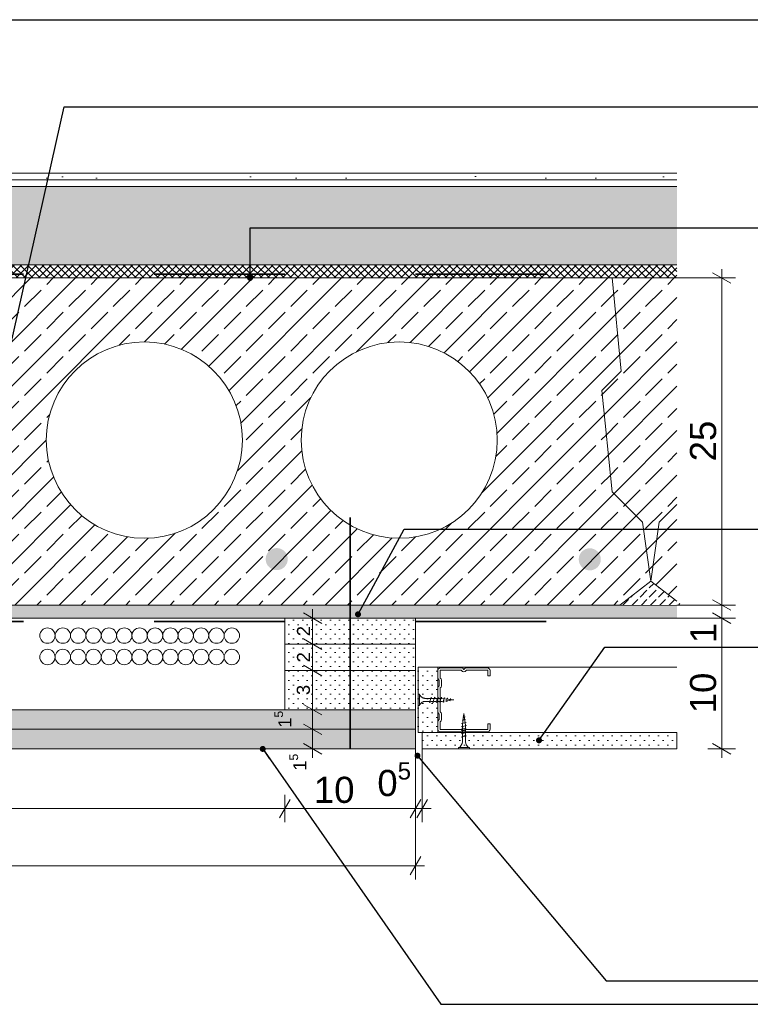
# Model space of a CAD drawing. Header units: metres. Extents: x -0.6 to 10, y -2.1 to 1.5.
# Tile 24 of 25: x 8.7 to 9.3, y -1.9 to -1.2. Entities that reach past the tile are written whole.
import ezdxf

# ---------------------------------------------------------------- set-up
doc = ezdxf.new("R2010")
doc.units = ezdxf.units.M
doc.header["$MEASUREMENT"] = 0
for name, pattern in [('Strichlinie eng', [0.023, 0.015, -0.008]), ('VERDECKT', [0.005625, 0.00375, -0.001875]), ('Wipeout_Contour', [1, 0, -1])]:
    doc.linetypes.add(name, pattern=pattern)
for name, color, linetype in [('152 - Bemaßung_ Beschriftung.Ausbau', 7, 'Continuous'), ('301 - Elemente.Linie', 7, 'Continuous'), ('302 - Elemente.Schraffur', 7, 'Continuous'), ('603 - Struktur.Bodenplatte_ Decke Roh', 7, 'Continuous'), ('650 - Abdeckung.Fußboden Aufbau', 7, 'Continuous'), ('651 - Abdeckung.Decke abgehängt_ bekleidet', 7, 'Continuous'), ('804 - HKLSE.Elektrik', 7, 'Continuous'), ('Neubau_651 - Abdeckung.Decke abgehängt_ bekleidet', 7, 'Continuous'), ('Neubau_653 - Abdeckung.TB Verkofferung', 7, 'Continuous'), ('Neubau_660 - Unterkonstruktion.Trockenbau', 7, 'Continuous')]:
    doc.layers.add(name, color=color, linetype=linetype)
doc.styles.add('ERSTELLTER_STIL_1', font='txt')
doc.dimstyles.new('ERSTELLTER_STIL__10', dxfattribs={"dimtxt": 0.018, "dimasz": 0.01064, "dimexe": 0.18, "dimexo": 0.0625, "dimgap": 0, "dimtad": 1, "dimzin": 0, "dimdsep": 46, "dimtxsty": 'ERSTELLTER_STIL_1', "dimblk": 'ARROWHEAD_2', "dimblk1": 'ARROWHEAD_2', "dimblk2": 'ARROWHEAD_2', "dimcen": 0.09, "dimse1": 1, "dimse2": 1, "dimclrd": 7, "dimclre": 7, "dimclrt": 7, "dimazin": 0, "dimtfac": 1, "dimtdec": 4, "dimtmove": 0, "dimatfit": 3, "dimfxl": 1, "dimtolj": 1, "dimtzin": 0, "dimarcsym": 0})
doc.dimstyles.new('ERSTELLTER_STIL__11', dxfattribs={"dimtxt": 0.02, "dimasz": 0.01064, "dimexe": 0.18, "dimexo": 0.0625, "dimgap": 0, "dimtad": 1, "dimzin": 0, "dimdsep": 46, "dimtxsty": 'ERSTELLTER_STIL_1', "dimblk": 'ARROWHEAD_2', "dimblk1": 'ARROWHEAD_2', "dimblk2": 'ARROWHEAD_2', "dimcen": 0.09, "dimclrd": 7, "dimclre": 7, "dimclrt": 7, "dimazin": 0, "dimtfac": 1, "dimtdec": 4, "dimtmove": 0, "dimatfit": 3, "dimfxl": 1, "dimtolj": 1, "dimtzin": 0, "dimarcsym": 0})
doc.dimstyles.new('ERSTELLTER_STIL__7', dxfattribs={"dimtxt": 0.18, "dimasz": 0.00912, "dimexe": 0.18, "dimexo": 0.0625, "dimgap": 0, "dimtad": 0, "dimtih": 1, "dimtoh": 1, "dimdec": 4, "dimzin": 0, "dimdsep": 46, "dimcen": 0.09, "dimadec": 0, "dimazin": 0, "dimtfac": 1, "dimtdec": 4, "dimtmove": 0, "dimatfit": 3, "dimldrblk": 'ARROWHEAD_11', "dimfxl": 1, "dimtolj": 1, "dimtzin": 0, "dimarcsym": 0})
doc.dimstyles.new('ERSTELLTER_STIL__8', dxfattribs={"dimtxt": 0.02, "dimasz": 0.01064, "dimexe": 0.18, "dimexo": 0.0625, "dimgap": 0, "dimtad": 1, "dimtih": 1, "dimtoh": 1, "dimzin": 0, "dimdsep": 46, "dimtxsty": 'ERSTELLTER_STIL_1', "dimblk": 'ARROWHEAD_2', "dimblk1": 'ARROWHEAD_2', "dimblk2": 'ARROWHEAD_2', "dimcen": 0.09, "dimclrd": 7, "dimclre": 7, "dimclrt": 7, "dimazin": 0, "dimtfac": 1, "dimtdec": 4, "dimtmove": 0, "dimatfit": 3, "dimfxl": 1, "dimtolj": 1, "dimtzin": 0, "dimarcsym": 0})
doc.dimstyles.new('ERSTELLTER_STIL__9', dxfattribs={"dimtxt": 0.01, "dimasz": 0.01064, "dimexe": 0.18, "dimexo": 0.0625, "dimgap": 0, "dimtad": 1, "dimzin": 0, "dimdsep": 46, "dimtxsty": 'ERSTELLTER_STIL_1', "dimblk": 'ARROWHEAD_2', "dimblk1": 'ARROWHEAD_2', "dimblk2": 'ARROWHEAD_2', "dimcen": 0.09, "dimse1": 1, "dimse2": 1, "dimclrd": 7, "dimclre": 7, "dimclrt": 7, "dimazin": 0, "dimtfac": 1, "dimtdec": 4, "dimtmove": 0, "dimatfit": 3, "dimfxl": 1, "dimtolj": 1, "dimtzin": 0, "dimarcsym": 0})
pattern_1 = [(45, (-36.64531, -7.97505), (-0.016970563, 0.016970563), []), (45, (-36.653794, -7.966566), (-0.016970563, 0.016970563), [0.018, -0.006])]
pattern_2 = [(45, (-36.645309, -7.975051), (-0.0035355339, 0.0035355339), [0, -0.005])]
pattern_3 = [(45, (-36.645309, -7.975051), (-0.0070710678, 0.0070710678), [0.0075, -0.0025]), (45, (-36.645309, -7.96798), (-0.0070710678, 0.0070710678), [0.0075, -0.0025])]

# ---------------------------------------------------------------- blocks, each defined once
blk = doc.blocks.new('*D136', base_point=(-36.64531, -7.97505))
at = {"layer": '152 - Bemaßung_ Beschriftung.Ausbau', "color": 7, "linetype": 'Continuous', "lineweight": 5}
for p, q in [((8.32872, -1.7586), (8.32064, -1.7726)), ((8.32468, -1.7761), (8.32468, -1.7551)), ((8.92872, -1.7586), (8.92064, -1.7726)), ((8.92468, -1.7761), (8.92468, -1.7551)), ((8.32468, -1.7656), (8.92468, -1.7656))]:
    blk.add_line(p, q, dxfattribs=at)
at = {"layer": '152 - Bemaßung_ Beschriftung.Ausbau', "color": 7, "lineweight": 5, "insert": (8.6095, -1.7616), "char_height": 0.02, "attachment_point": 7, "style": 'ERSTELLTER_STIL_1'}
blk.add_mtext('\\A1;{\\pql;\\fArial|b0|i0|c0|p38;60}', dxfattribs=at)
blk = doc.blocks.new('ARROWHEAD_2')
at = {"color": 0, "linetype": 'Continuous', "lineweight": 0}
for p, q in [((0, 0), (-1, 0)), ((-0.378, -0.655), (0.378, 0.655))]:
    blk.add_line(p, q, dxfattribs=at)
blk = doc.blocks.new('*D137', base_point=(-36.64531, -7.97505))
at = {"layer": '152 - Bemaßung_ Beschriftung.Ausbau', "color": 7, "linetype": 'Continuous', "lineweight": 5}
for p, q in [((8.92872, -1.7586), (8.92064, -1.7726)), ((8.92468, -1.7761), (8.92468, -1.7551)), ((9.02064, -1.7726), (9.02872, -1.7586)), ((9.02468, -1.7761), (9.02468, -1.7551)), ((8.92468, -1.7656), (9.02468, -1.7656))]:
    blk.add_line(p, q, dxfattribs=at)
at = {"layer": '152 - Bemaßung_ Beschriftung.Ausbau', "color": 7, "lineweight": 5, "char_height": 0.02, "attachment_point": 7, "style": 'ERSTELLTER_STIL_1'}
for s, insert in [('\\A1;{\\pql;\\fArial|b0|i0|c0|p38;0\\fArial|b0|i0|c0|p38;\\A1{\\H.66x;\\S5^  ;}}', (8.99544, -1.76193)), ('\\A1;{\\pql;\\fArial|b0|i0|c0|p38;10}', (8.94691, -1.7616))]:
    blk.add_mtext(s, dxfattribs=dict(at, insert=insert))
blk = doc.blocks.new('*D138', base_point=(-36.64531, -7.97505))
at = {"layer": '152 - Bemaßung_ Beschriftung.Ausbau', "color": 7, "linetype": 'Continuous', "lineweight": 5}
for p, q in [((9.02968, -1.7761), (9.02968, -1.72005)), ((9.02064, -1.7726), (9.02872, -1.7586)), ((9.02468, -1.7761), (9.02468, -1.7551)), ((9.03372, -1.7586), (9.02564, -1.7726)), ((9.02468, -1.7656), (9.02968, -1.7656)), ((9.02968, -1.7656), (9.03653, -1.7656))]:
    blk.add_line(p, q, dxfattribs=at)
blk = doc.blocks.new('*D139', base_point=(-36.64531, -7.97505))
at = {"layer": '152 - Bemaßung_ Beschriftung.Ausbau', "color": 7, "linetype": 'Continuous', "lineweight": 5}
for p, q in [((8.22468, -1.8198), (8.22468, -1.72005)), ((9.02468, -1.8198), (9.02468, -1.72005)), ((8.22872, -1.8023), (8.22064, -1.8163)), ((9.02064, -1.8163), (9.02872, -1.8023)), ((8.21783, -1.8093), (8.22468, -1.8093)), ((8.22468, -1.8093), (9.02468, -1.8093)), ((9.02468, -1.8093), (9.03153, -1.8093))]:
    blk.add_line(p, q, dxfattribs=at)
at = {"layer": '152 - Bemaßung_ Beschriftung.Ausbau', "color": 7, "lineweight": 5, "insert": (8.6095, -1.8053), "char_height": 0.02, "attachment_point": 7, "style": 'ERSTELLTER_STIL_1'}
blk.add_mtext('\\A1;{\\pql;\\fArial|b0|i0|c0|p38;80}', dxfattribs=at)
blk = doc.blocks.new('*D140', base_point=(-36.64531, -7.97505))
at = {"layer": '152 - Bemaßung_ Beschriftung.Ausbau', "color": 7, "linetype": 'Continuous', "lineweight": 5}
for p, q in [((8.95645, -1.70505), (8.93545, -1.70505)), ((8.93895, -1.70101), (8.95295, -1.70909)), ((8.94595, -1.72005), (8.94595, -1.70505)), ((8.93895, -1.71601), (8.95295, -1.72409)), ((8.95645, -1.72005), (8.93545, -1.72005)), ((8.94595, -1.7269), (8.94595, -1.72005))]:
    blk.add_line(p, q, dxfattribs=at)
at = {"layer": '152 - Bemaßung_ Beschriftung.Ausbau', "color": 7, "lineweight": 5, "insert": (8.94405, -1.73669), "char_height": 0.01, "attachment_point": 7, "rotation": 90, "style": 'ERSTELLTER_STIL_1'}
blk.add_mtext('\\A1;{\\pql;\\fArial|b0|i0|c0|p38;1\\fArial|b0|i0|c0|p38;\\A1{\\H.66x;\\S5^  ;}}', dxfattribs=at)
blk = doc.blocks.new('*D141', base_point=(-36.64531, -7.97505))
at = {"layer": '152 - Bemaßung_ Beschriftung.Ausbau', "color": 7, "linetype": 'Continuous', "lineweight": 5}
for p, q in [((8.95645, -1.69005), (8.93545, -1.69005)), ((8.93895, -1.68601), (8.95295, -1.69409)), ((8.94595, -1.70505), (8.94595, -1.69005)), ((8.95645, -1.70505), (8.93545, -1.70505)), ((8.93895, -1.70101), (8.95295, -1.70909))]:
    blk.add_line(p, q, dxfattribs=at)
at = {"layer": '152 - Bemaßung_ Beschriftung.Ausbau', "color": 7, "lineweight": 5, "insert": (8.93255, -1.70385), "char_height": 0.01, "attachment_point": 7, "rotation": 90, "style": 'ERSTELLTER_STIL_1'}
blk.add_mtext('\\A1;{\\pql;\\fArial|b0|i0|c0|p38;1\\fArial|b0|i0|c0|p38;\\A1{\\H.66x;\\S5^  ;}}', dxfattribs=at)
blk = doc.blocks.new('*D142', base_point=(-36.64531, -7.97505))
at = {"layer": '152 - Bemaßung_ Beschriftung.Ausbau', "color": 7, "linetype": 'Continuous', "lineweight": 5}
for p, q in [((8.95645, -1.66005), (8.93545, -1.66005)), ((8.93895, -1.65601), (8.95295, -1.66409)), ((8.94595, -1.69005), (8.94595, -1.66005)), ((8.95645, -1.69005), (8.93545, -1.69005)), ((8.93895, -1.68601), (8.95295, -1.69409))]:
    blk.add_line(p, q, dxfattribs=at)
at = {"layer": '152 - Bemaßung_ Beschriftung.Ausbau', "color": 7, "lineweight": 5, "insert": (8.94395, -1.67885), "char_height": 0.01, "attachment_point": 7, "rotation": 90, "style": 'ERSTELLTER_STIL_1'}
blk.add_mtext('\\A1;{\\pql;\\fArial|b0|i0|c0|p38;3}', dxfattribs=at)
blk = doc.blocks.new('*D143', base_point=(-36.64531, -7.97505))
at = {"layer": '152 - Bemaßung_ Beschriftung.Ausbau', "color": 7, "linetype": 'Continuous', "lineweight": 5}
for p, q in [((8.95645, -1.64005), (8.93545, -1.64005)), ((8.93895, -1.63601), (8.95295, -1.64409)), ((8.94595, -1.66005), (8.94595, -1.64005)), ((8.95645, -1.66005), (8.93545, -1.66005)), ((8.93895, -1.65601), (8.95295, -1.66409))]:
    blk.add_line(p, q, dxfattribs=at)
at = {"layer": '152 - Bemaßung_ Beschriftung.Ausbau', "color": 7, "lineweight": 5, "insert": (8.94395, -1.65385), "char_height": 0.01, "attachment_point": 7, "rotation": 90, "style": 'ERSTELLTER_STIL_1'}
blk.add_mtext('\\A1;{\\pql;\\fArial|b0|i0|c0|p38;2}', dxfattribs=at)
blk = doc.blocks.new('*D144', base_point=(-36.64531, -7.97505))
at = {"layer": '152 - Bemaßung_ Beschriftung.Ausbau', "color": 7, "linetype": 'Continuous', "lineweight": 5}
for p, q in [((8.95295, -1.62409), (8.93895, -1.61601)), ((8.94595, -1.62005), (8.94595, -1.61321)), ((8.95645, -1.62005), (8.93545, -1.62005)), ((8.94595, -1.64005), (8.94595, -1.62005)), ((8.95645, -1.64005), (8.93545, -1.64005)), ((8.93895, -1.63601), (8.95295, -1.64409))]:
    blk.add_line(p, q, dxfattribs=at)
at = {"layer": '152 - Bemaßung_ Beschriftung.Ausbau', "color": 7, "lineweight": 5, "insert": (8.94395, -1.63385), "char_height": 0.01, "attachment_point": 7, "rotation": 90, "style": 'ERSTELLTER_STIL_1'}
blk.add_mtext('\\A1;{\\pql;\\fArial|b0|i0|c0|p38;2}', dxfattribs=at)
blk = doc.blocks.new('*D147', base_point=(-36.64531, -7.97505))
at = {"layer": '152 - Bemaßung_ Beschriftung.Ausbau', "color": 7, "linetype": 'Continuous', "lineweight": 5}
for p, q in [((8.25869, -1.66005), (8.23769, -1.66005)), ((8.24119, -1.65601), (8.25519, -1.66409)), ((8.24819, -1.69005), (8.24819, -1.66005)), ((8.25869, -1.69005), (8.23769, -1.69005)), ((8.24119, -1.68601), (8.25519, -1.69409))]:
    blk.add_line(p, q, dxfattribs=at)
at = {"layer": '152 - Bemaßung_ Beschriftung.Ausbau', "color": 7, "lineweight": 5, "insert": (8.24619, -1.67885), "char_height": 0.01, "attachment_point": 7, "rotation": 90, "style": 'ERSTELLTER_STIL_1'}
blk.add_mtext('\\A1;{\\pql;\\fArial|b0|i0|c0|p38;3}', dxfattribs=at)
blk = doc.blocks.new('*D148', base_point=(-36.64531, -7.97505))
at = {"layer": '152 - Bemaßung_ Beschriftung.Ausbau', "color": 7, "linetype": 'Continuous', "lineweight": 5}
for p, q in [((8.25869, -1.64005), (8.23769, -1.64005)), ((8.24119, -1.63601), (8.25519, -1.64409)), ((8.24819, -1.66005), (8.24819, -1.64005)), ((8.25869, -1.66005), (8.23769, -1.66005)), ((8.24119, -1.65601), (8.25519, -1.66409))]:
    blk.add_line(p, q, dxfattribs=at)
at = {"layer": '152 - Bemaßung_ Beschriftung.Ausbau', "color": 7, "lineweight": 5, "insert": (8.24619, -1.65385), "char_height": 0.01, "attachment_point": 7, "rotation": 90, "style": 'ERSTELLTER_STIL_1'}
blk.add_mtext('\\A1;{\\pql;\\fArial|b0|i0|c0|p38;2}', dxfattribs=at)
blk = doc.blocks.new('*D149', base_point=(-36.64531, -7.97505))
at = {"layer": '152 - Bemaßung_ Beschriftung.Ausbau', "color": 7, "linetype": 'Continuous', "lineweight": 5}
for p, q in [((8.25519, -1.62409), (8.24119, -1.61601)), ((8.24819, -1.62005), (8.24819, -1.61321)), ((8.25869, -1.62005), (8.23769, -1.62005)), ((8.24819, -1.64005), (8.24819, -1.62005)), ((8.25869, -1.64005), (8.23769, -1.64005)), ((8.24119, -1.63601), (8.25519, -1.64409))]:
    blk.add_line(p, q, dxfattribs=at)
at = {"layer": '152 - Bemaßung_ Beschriftung.Ausbau', "color": 7, "lineweight": 5, "insert": (8.24619, -1.63385), "char_height": 0.01, "attachment_point": 7, "rotation": 90, "style": 'ERSTELLTER_STIL_1'}
blk.add_mtext('\\A1;{\\pql;\\fArial|b0|i0|c0|p38;2}', dxfattribs=at)
blk = doc.blocks.new('*D150', base_point=(-36.64531, -7.97505))
at = {"layer": '152 - Bemaßung_ Beschriftung.Ausbau', "color": 7, "linetype": 'Continuous', "lineweight": 5}
for p, q in [((8.36493, -1.62409), (8.35093, -1.61601)), ((8.35793, -1.62005), (8.35793, -1.61321)), ((8.36843, -1.62005), (8.34743, -1.62005)), ((8.35793, -1.69005), (8.35793, -1.62005)), ((8.36843, -1.69005), (8.34743, -1.69005)), ((8.35093, -1.68601), (8.36493, -1.69409)), ((8.35793, -1.6969), (8.35793, -1.69005))]:
    blk.add_line(p, q, dxfattribs=at)
at = {"layer": '152 - Bemaßung_ Beschriftung.Ausbau', "color": 7, "lineweight": 5, "insert": (8.35433, -1.66188), "char_height": 0.018, "attachment_point": 7, "rotation": 90, "style": 'ERSTELLTER_STIL_1'}
blk.add_mtext('\\A1;{\\pql;\\fArial|b0|i0|c0|p38;7}', dxfattribs=at)
blk = doc.blocks.new('*D151', base_point=(-36.64531, -7.97505))
at = {"layer": '152 - Bemaßung_ Beschriftung.Ausbau', "color": 7, "linetype": 'Continuous', "lineweight": 5}
for p, q in [((9.2519, -1.61601), (9.2659, -1.62409)), ((9.2694, -1.62005), (9.22468, -1.62005)), ((9.2589, -1.72005), (9.2589, -1.62005)), ((9.2519, -1.71601), (9.2659, -1.72409)), ((9.2694, -1.72005), (9.2484, -1.72005)), ((9.2589, -1.7269), (9.2589, -1.72005))]:
    blk.add_line(p, q, dxfattribs=at)
at = {"layer": '152 - Bemaßung_ Beschriftung.Ausbau', "color": 7, "lineweight": 5, "char_height": 0.02, "attachment_point": 7, "rotation": 90, "style": 'ERSTELLTER_STIL_1'}
for s, insert in [('\\A1;{\\pql;\\fArial|b0|i0|c0|p38;1}', (9.2549, -1.63927)), ('\\A1;{\\pql;\\fArial|b0|i0|c0|p38;10}', (9.2549, -1.69282))]:
    blk.add_mtext(s, dxfattribs=dict(at, insert=insert))
blk = doc.blocks.new('*D152', base_point=(-36.64531, -7.97505))
at = {"layer": '152 - Bemaßung_ Beschriftung.Ausbau', "color": 7, "linetype": 'Continuous', "lineweight": 5}
for p, q in [((9.2694, -1.61005), (9.22468, -1.61005)), ((9.2519, -1.60601), (9.2659, -1.61409)), ((9.2589, -1.62005), (9.2589, -1.61005)), ((9.2519, -1.61601), (9.2659, -1.62409)), ((9.2694, -1.62005), (9.22468, -1.62005))]:
    blk.add_line(p, q, dxfattribs=at)
blk = doc.blocks.new('*D153', base_point=(-36.64531, -7.97505))
at = {"layer": '152 - Bemaßung_ Beschriftung.Ausbau', "color": 7, "linetype": 'Continuous', "lineweight": 5}
for p, q in [((9.2589, -1.36005), (9.2589, -1.35321)), ((9.2694, -1.36005), (9.22468, -1.36005)), ((9.2659, -1.36409), (9.2519, -1.35601)), ((9.2589, -1.61005), (9.2589, -1.36005)), ((9.2694, -1.61005), (9.22468, -1.61005)), ((9.2519, -1.60601), (9.2659, -1.61409))]:
    blk.add_line(p, q, dxfattribs=at)
at = {"layer": '152 - Bemaßung_ Beschriftung.Ausbau', "color": 7, "lineweight": 5, "insert": (9.2549, -1.50023), "char_height": 0.02, "attachment_point": 7, "rotation": 90, "style": 'ERSTELLTER_STIL_1'}
blk.add_mtext('\\A1;{\\pql;\\fArial|b0|i0|c0|p38;25}', dxfattribs=at)
blk = doc.blocks.new('ARROWHEAD_11')
at = {"color": 0, "linetype": 'Continuous', "lineweight": 0}
blk.add_line((0, 0), (-1, 0), dxfattribs=at)
at = {"color": 0, "linetype": 'Continuous', "lineweight": 0, "const_width": 0.25, "flags": 128}
blk.add_lwpolyline([(-0.125, 0, 1), (0.125, 0, 1)], format="xyb", close=True, dxfattribs=at)

msp = doc.modelspace()

# ---------------------------------------------------------------- hatches: boundary and pattern name
at = {"layer": '302 - Elemente.Schraffur', "linetype": 'Continuous', "lineweight": 5}
h = msp.add_hatch(dxfattribs=at)
h.set_pattern_fill('Beton__Stahlbeton_0003', style=0, pattern_type=2)
h.set_pattern_definition(pattern_1)
h.paths.add_polyline_path([(9.16731, -1.44598), (9.17498, -1.52344), (9.19825, -1.5467), (9.20468, -1.59174), (9.21111, -1.5467), (9.22468, -1.53313), (9.22468, -1.36005), (9.17498, -1.36005), (9.18191, -1.43138)])
at = {"layer": '603 - Struktur.Bodenplatte_ Decke Roh', "linetype": 'Continuous', "lineweight": 5}
h = msp.add_hatch(dxfattribs=at)
h.set_pattern_fill('Beton__Stahlbeton_0003', style=0, pattern_type=2)
h.set_pattern_definition(pattern_1)
h.paths.add_polyline_path([(8.65438, -1.36005), (8.64745, -1.43138), (8.66205, -1.44598), (8.65438, -1.52344), (8.63111, -1.5467), (8.62468, -1.59174), (8.64844, -1.61005), (9.18092, -1.61005), (9.20468, -1.59174), (9.19825, -1.5467), (9.17498, -1.52344), (9.16731, -1.44598), (9.18191, -1.43138), (9.17498, -1.36005)])
h.paths.add_polyline_path([(8.74218, -1.48396, 1), (8.89218, -1.48396, 1)], flags=0)
h.paths.add_polyline_path([(8.93718, -1.48396, 1), (9.08718, -1.48396, 1)], flags=0)
h = msp.add_hatch(dxfattribs=at)
h.set_pattern_fill('Beton__Stahlbeton_0003', style=0, pattern_type=2)
h.set_pattern_definition(pattern_1)
h.paths.add_polyline_path([(9.22468, -1.53313), (9.21111, -1.5467), (9.20468, -1.59174), (9.22468, -1.60715)])
at = {"layer": '603 - Struktur.Bodenplatte_ Decke Roh', "linetype": 'Continuous', "lineweight": 0, "true_color": 0x000000}
for points in [[(8.91002, -1.57496, 1), (8.92691, -1.57496, 1)], [(9.16642, -1.57513, -1), (9.14952, -1.57513, -1)]]:
    msp.add_hatch(color=18, dxfattribs=at).paths.add_polyline_path(points)
at = {"layer": '603 - Struktur.Bodenplatte_ Decke Roh', "linetype": 'Continuous', "lineweight": 5}
h = msp.add_hatch(dxfattribs=at)
h.set_pattern_fill('Gips_0003', style=0, pattern_type=2)
h.set_pattern_definition(pattern_2)
h.paths.add_polyline_path([(8.02468, -1.62005), (9.22468, -1.62005), (9.22468, -1.61005), (8.02468, -1.61005)])
at = {"layer": '650 - Abdeckung.Fußboden Aufbau', "linetype": 'Continuous', "lineweight": 5}
h = msp.add_hatch(dxfattribs=at)
h.set_pattern_fill('Teppich_0003', color=1, style=0, pattern_type=2)
h.set_pattern_definition([(45, (-36.64531, -7.91505), (-0.019091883, 0.019091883), [0, -0.018, 0, -0.027]), (110, (-36.58531, -7.91505), (0.0253717, 0.009234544), [0, -0.0132, 0, -0.0228])])
h.paths.add_polyline_path([(9.22468, -1.28005), (8.02468, -1.28005), (8.02468, -1.28505), (9.22468, -1.28505)])
h = msp.add_hatch(dxfattribs=at)
h.set_pattern_fill('Zementgebunden_0003', color=1, style=0, pattern_type=2)
h.set_pattern_definition([(45, (-36.645309, -7.975051), (-0.0106066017, 0.0106066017), [0, -0.015])])
h.paths.add_polyline_path([(8.02468, -1.28505), (8.02468, -1.29005), (9.22468, -1.29005), (9.22468, -1.28505)])
h = msp.add_hatch(dxfattribs=at)
h.set_pattern_fill('Beton__unbewehrt_0003', color=1, style=0, pattern_type=2)
h.set_pattern_definition(pattern_3)
h.paths.add_polyline_path([(8.02468, -1.29005), (8.02468, -1.35005), (9.22468, -1.35005), (9.22468, -1.29005)])
h = msp.add_hatch(dxfattribs=at)
h.set_pattern_fill('Dämmung__hart_2_0003', color=1, style=0, pattern_type=2)
h.set_pattern_definition([(45, (-36.645309, -7.975051), (-0.00282842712, 0.00282842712), []), (135, (-36.645309, -7.975051), (0.00282842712, 0.00282842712), [])])
h.paths.add_polyline_path([(8.02468, -1.35005), (8.02468, -1.36005), (9.22468, -1.36005), (9.22468, -1.35005)])
at = {"layer": '651 - Abdeckung.Decke abgehängt_ bekleidet', "linetype": 'Continuous', "lineweight": 5}
h = msp.add_hatch(dxfattribs=at)
h.set_pattern_fill('Gips_0003', style=0, pattern_type=2)
h.set_pattern_definition(pattern_2)
h.paths.add_polyline_path([(9.04168, -1.70755), (9.02668, -1.70755), (9.02668, -1.65755), (9.04168, -1.65755)])
at = {"layer": 'Neubau_651 - Abdeckung.Decke abgehängt_ bekleidet', "linetype": 'Continuous', "lineweight": 5}
h = msp.add_hatch(dxfattribs=at)
h.set_pattern_fill('Gips_0003', style=0, pattern_type=2)
h.set_pattern_definition(pattern_2)
h.paths.add_polyline_path([(9.22468, -1.72005), (9.02968, -1.72005), (9.02968, -1.70755), (9.22468, -1.70755)])
at = {"layer": 'Neubau_653 - Abdeckung.TB Verkofferung', "linetype": 'Continuous', "lineweight": 5}
h = msp.add_hatch(dxfattribs=at)
h.set_pattern_fill('Gips_0003', style=0, pattern_type=2)
h.set_pattern_definition(pattern_2)
h.paths.add_polyline_path([(9.02468, -1.62005), (8.92468, -1.62005), (8.92468, -1.64005), (9.02468, -1.64005)])
h = msp.add_hatch(dxfattribs=at)
h.set_pattern_fill('Gips_0003', style=0, pattern_type=2)
h.set_pattern_definition(pattern_2)
h.paths.add_polyline_path([(9.02468, -1.64005), (8.92468, -1.64005), (8.92468, -1.66005), (9.02468, -1.66005)])
h = msp.add_hatch(dxfattribs=at)
h.set_pattern_fill('Gips_0003', style=0, pattern_type=2)
h.set_pattern_definition(pattern_2)
h.paths.add_polyline_path([(9.02468, -1.66005), (8.92468, -1.66005), (8.92468, -1.69005), (9.02468, -1.69005)])
h = msp.add_hatch(dxfattribs=at)
h.set_pattern_fill('Gips_0003', style=0, pattern_type=2)
h.set_pattern_definition(pattern_2)
h.paths.add_polyline_path([(8.22468, -1.70505), (9.02468, -1.70505), (9.02468, -1.69005), (8.22468, -1.69005)])
h = msp.add_hatch(dxfattribs=at)
h.set_pattern_fill('Gips_0003', style=0, pattern_type=2)
h.set_pattern_definition(pattern_2)
h.paths.add_polyline_path([(8.22468, -1.72005), (9.02468, -1.72005), (9.02468, -1.70505), (8.22468, -1.70505)])

# ---------------------------------------------------------------- linework, layer by layer
at = {"layer": '301 - Elemente.Linie', "color": 1, "linetype": 'VERDECKT', "lineweight": 9}
for p, q in [((9.02668, -1.6783), (9.02768, -1.6783)), ((9.02668, -1.6783), (9.02668, -1.6868)), ((9.02768, -1.6783), (9.02768, -1.6868)), ((9.03631, -1.68143), (9.03218, -1.68143)), ((9.03218, -1.68368), (9.03555, -1.68368)), ((9.03537, -1.68424), (9.0365, -1.68087)), ((9.03568, -1.68455), (9.03537, -1.68424)), ((9.03568, -1.68455), (9.03586, -1.68424)), ((9.03605, -1.68368), (9.03815, -1.68368)), ((9.03668, -1.68055), (9.0365, -1.68087)), ((9.03668, -1.68055), (9.037, -1.68087)), ((9.03891, -1.68143), (9.03681, -1.68143)), ((9.03797, -1.68424), (9.0391, -1.68087)), ((9.03828, -1.68455), (9.03797, -1.68424)), ((9.03828, -1.68455), (9.03846, -1.68424)), ((9.03865, -1.68368), (9.04075, -1.68368)), ((9.03928, -1.68055), (9.0391, -1.68087)), ((9.03928, -1.68055), (9.0396, -1.68087)), ((9.04151, -1.68143), (9.03941, -1.68143)), ((9.04057, -1.68424), (9.0417, -1.68087)), ((9.04088, -1.68455), (9.04057, -1.68424)), ((9.04088, -1.68455), (9.04106, -1.68424)), ((9.04125, -1.68368), (9.04335, -1.68368)), ((9.04188, -1.68055), (9.0417, -1.68087)), ((9.04188, -1.68055), (9.0422, -1.68087)), ((9.04411, -1.68143), (9.04201, -1.68143)), ((9.04317, -1.68424), (9.0443, -1.68087)), ((9.04348, -1.68455), (9.04317, -1.68424)), ((9.04348, -1.68455), (9.04366, -1.68424)), ((9.04385, -1.68368), (9.04488, -1.68368)), ((9.04448, -1.68055), (9.0443, -1.68087)), ((9.04448, -1.68055), (9.0448, -1.68087)), ((9.04488, -1.68143), (9.04461, -1.68143)), ((9.04488, -1.68143), (9.04653, -1.68163)), ((9.04488, -1.68368), (9.04589, -1.68355)), ((9.04573, -1.68402), (9.04667, -1.68122)), ((9.04604, -1.68434), (9.04573, -1.68402)), ((9.04604, -1.68434), (9.04623, -1.68402)), ((9.04641, -1.68349), (9.04835, -1.68324)), ((9.04686, -1.6809), (9.04667, -1.68122)), ((9.04686, -1.6809), (9.04717, -1.68122)), ((9.04701, -1.68169), (9.04879, -1.68191)), ((9.04824, -1.68355), (9.0489, -1.68159)), ((9.04856, -1.68387), (9.04824, -1.68355)), ((9.04856, -1.68387), (9.04874, -1.68355)), ((9.04886, -1.68318), (9.0508, -1.68294)), ((9.04908, -1.68127), (9.0489, -1.68159)), ((9.04908, -1.68127), (9.0494, -1.68159)), ((9.04927, -1.68197), (9.05105, -1.6822)), ((9.05075, -1.68308), (9.05115, -1.68192)), ((9.05107, -1.6834), (9.05075, -1.68308)), ((9.05107, -1.6834), (9.05125, -1.68308)), ((9.05133, -1.6816), (9.05115, -1.68192)), ((9.05132, -1.68287), (9.05388, -1.68255)), ((9.05133, -1.6816), (9.05164, -1.68192)), ((9.05153, -1.68226), (9.05388, -1.68255)), ((9.02668, -1.6868), (9.02768, -1.6868))]:
    msp.add_line(p, q, dxfattribs=at)
at = {"layer": '301 - Elemente.Linie', "color": 92, "linetype": 'Strichlinie eng', "lineweight": 35, "true_color": 0x00be00, "flags": 128}
for points in [[(8.02468, -1.35712), (9.22468, -1.35712)], [(8.02468, -1.62274), (9.22468, -1.62274)]]:
    msp.add_lwpolyline(points, dxfattribs=at)
at = {"layer": '301 - Elemente.Linie', "color": 7, "linetype": 'Continuous', "lineweight": 9, "flags": 128}
msp.add_lwpolyline([(9.17498, -1.36005), (9.22468, -1.36005)], dxfattribs=at)
at = {"layer": '301 - Elemente.Linie', "color": 7, "linetype": 'Continuous', "lineweight": 18}
for centre in [(8.81718, -1.48396), (9.01218, -1.48396)]:
    msp.add_circle(centre, 0.075, dxfattribs=at)
at = {"layer": '301 - Elemente.Linie', "color": 1, "linetype": 'VERDECKT', "lineweight": 9}
for centre, start, end in [((9.03226, -1.67651), 201.38361, 269.06084), ((9.03226, -1.68859), 90.9391, 158.61633)]:
    msp.add_arc(centre, 0.00492, start, end, dxfattribs=at)
at = {"layer": '603 - Struktur.Bodenplatte_ Decke Roh', "color": 7, "linetype": 'Continuous', "lineweight": 13}
for p, q in [((9.22468, -1.36005), (8.02468, -1.36005)), ((9.22468, -1.61005), (8.02468, -1.61005))]:
    msp.add_line(p, q, dxfattribs=at)
at = {"layer": '603 - Struktur.Bodenplatte_ Decke Roh', "color": 7, "linetype": 'Continuous', "lineweight": 5}
for p, q in [((8.92468, -1.62005), (8.32468, -1.62005)), ((9.02468, -1.62005), (8.92468, -1.62005)), ((9.22468, -1.62005), (9.02468, -1.62005))]:
    msp.add_line(p, q, dxfattribs=at)
at = {"layer": '603 - Struktur.Bodenplatte_ Decke Roh', "color": 1, "linetype": 'Continuous', "lineweight": 9, "flags": 128}
msp.add_lwpolyline([(9.22468, -1.70755), (9.04168, -1.70755), (9.04168, -1.65755), (9.22468, -1.65755)], dxfattribs=at)
at = {"layer": '650 - Abdeckung.Fußboden Aufbau', "color": 1, "linetype": 'Continuous', "lineweight": 9}
for p, q in [((9.22468, -1.28005), (8.02468, -1.28005)), ((9.22468, -1.28505), (8.02468, -1.28505)), ((9.22468, -1.29005), (8.02468, -1.29005)), ((9.22468, -1.35005), (8.02468, -1.35005))]:
    msp.add_line(p, q, dxfattribs=at)
at = {"layer": '651 - Abdeckung.Decke abgehängt_ bekleidet', "color": 1, "linetype": 'Continuous', "lineweight": 18, "flags": 128}
msp.add_lwpolyline([(9.04168, -1.70755), (9.02668, -1.70755), (9.02668, -1.65755), (9.04168, -1.65755)], close=True, dxfattribs=at)
at = {"layer": '804 - HKLSE.Elektrik', "color": 1, "linetype": 'Continuous', "lineweight": 35, "flags": 128}
msp.add_lwpolyline([(8.97468, -1.63405), (8.97468, -1.5431)], dxfattribs=at)
at = {"layer": '804 - HKLSE.Elektrik', "color": 1, "linetype": 'Strichlinie eng', "lineweight": 35, "flags": 128}
msp.add_lwpolyline([(8.97468, -1.72005), (8.97468, -1.63405)], dxfattribs=at)
at = {"layer": '804 - HKLSE.Elektrik', "color": 92, "linetype": 'Continuous', "lineweight": 18, "true_color": 0x00be00}
for centre in [(8.74305, -1.63345), (8.75481, -1.63345), (8.76657, -1.63345), (8.77832, -1.63345), (8.79008, -1.63345), (8.80184, -1.63345), (8.81359, -1.63345), (8.82535, -1.63345), (8.83711, -1.63345), (8.84886, -1.63345), (8.86062, -1.63345), (8.87238, -1.63345), (8.88413, -1.63345), (8.74305, -1.64979), (8.75481, -1.64979), (8.76657, -1.64979), (8.77832, -1.64979), (8.79008, -1.64979), (8.80184, -1.64979), (8.81359, -1.64979), (8.82535, -1.64979), (8.83711, -1.64979), (8.84886, -1.64979), (8.86062, -1.64979), (8.87238, -1.64979), (8.88413, -1.64979)]:
    msp.add_circle(centre, 0.00588, dxfattribs=at)
at = {"layer": 'Neubau_651 - Abdeckung.Decke abgehängt_ bekleidet', "color": 1, "linetype": 'Continuous', "lineweight": 18, "flags": 128}
msp.add_lwpolyline([(9.22468, -1.72005), (9.02968, -1.72005), (9.02968, -1.70755), (9.22468, -1.70755)], close=True, dxfattribs=at)
at = {"layer": 'Neubau_653 - Abdeckung.TB Verkofferung', "color": 1, "linetype": 'Continuous', "lineweight": 18, "flags": 128}
for points in [[(9.02468, -1.62005), (8.92468, -1.62005), (8.92468, -1.64005), (9.02468, -1.64005)], [(9.02468, -1.64005), (8.92468, -1.64005), (8.92468, -1.66005), (9.02468, -1.66005)], [(9.02468, -1.66005), (8.92468, -1.66005), (8.92468, -1.69005), (9.02468, -1.69005)], [(8.22468, -1.70505), (9.02468, -1.70505), (9.02468, -1.69005), (8.22468, -1.69005)], [(8.22468, -1.72005), (9.02468, -1.72005), (9.02468, -1.70505), (8.22468, -1.70505)]]:
    msp.add_lwpolyline(points, close=True, dxfattribs=at)
at = {"layer": 'Neubau_660 - Unterkonstruktion.Trockenbau', "color": 1, "linetype": 'Continuous', "lineweight": 5}
for p, q in [((9.06333, -1.69988), (9.05989, -1.70069)), ((9.06296, -1.69765), (9.06036, -1.69817)), ((9.06263, -1.6954), (9.06083, -1.69566)), ((9.06368, -1.70225), (9.05968, -1.70325)), ((9.06368, -1.70485), (9.05968, -1.70585)), ((9.06368, -1.70745), (9.05968, -1.70845)), ((9.06368, -1.71005), (9.05968, -1.71105)), ((9.06593, -1.71905), (9.05743, -1.71905))]:
    msp.add_line(p, q, dxfattribs=at)
at = {"layer": 'Neubau_660 - Unterkonstruktion.Trockenbau', "color": 1, "linetype": 'Continuous', "lineweight": 5, "flags": 128}
for points in [[(9.07993, -1.70095), (9.08168, -1.70095), (9.08168, -1.70495, -0.414214), (9.07968, -1.70695), (9.06363, -1.70695, -0.267949), (9.0619, -1.70595, 0.57735), (9.06146, -1.70595, -0.267949), (9.05973, -1.70695), (9.04368, -1.70695, -0.414214), (9.04168, -1.70495), (9.04168, -1.69945, -0.250492), (9.04257, -1.69779, 0.250492), (9.04268, -1.69758), (9.04268, -1.69332, 0.250492), (9.04257, -1.69311, -0.250492), (9.04168, -1.69145), (9.04168, -1.67365, -0.250492), (9.04257, -1.67199, 0.250492), (9.04268, -1.67178), (9.04268, -1.66752, 0.250492), (9.04257, -1.66731, -0.250492), (9.04168, -1.66565), (9.04168, -1.66015, -0.414214), (9.04368, -1.65815), (9.05973, -1.65815, -0.267949), (9.06146, -1.65915, 0.57735), (9.0619, -1.65915, -0.267949), (9.06363, -1.65815), (9.07968, -1.65815, -0.414214), (9.08168, -1.66015), (9.08168, -1.66415), (9.07993, -1.66415), (9.07993, -1.66015, 0.414214), (9.07968, -1.6599), (9.06363, -1.6599, 0.267949), (9.06341, -1.66003, -0.57735), (9.05995, -1.66003, 0.267949), (9.05973, -1.6599), (9.04368, -1.6599, 0.414214), (9.04343, -1.66015), (9.04343, -1.66565, 0.250492), (9.04354, -1.66586, -0.250492), (9.04443, -1.66752), (9.04443, -1.67178, -0.250492), (9.04354, -1.67344, 0.250492), (9.04343, -1.67365), (9.04343, -1.69145, 0.250492), (9.04354, -1.69166, -0.250492), (9.04443, -1.69332), (9.04443, -1.69758, -0.250492), (9.04354, -1.69924, 0.250492), (9.04343, -1.69945), (9.04343, -1.70495, 0.414214), (9.04368, -1.7052), (9.05973, -1.7052, 0.267949), (9.05995, -1.70508, -0.57735), (9.06341, -1.70508, 0.267949), (9.06363, -1.7052), (9.07968, -1.7052, 0.414214), (9.07993, -1.70495)], [(9.06056, -1.70199), (9.06056, -1.71455, -0.304192), (9.05743, -1.71905), (9.05743, -1.72005), (9.06593, -1.72005), (9.06593, -1.71905, -0.304191), (9.06281, -1.71455), (9.06281, -1.70199), (9.06168, -1.69285)]]:
    msp.add_lwpolyline(points, format="xyb", close=True, dxfattribs=at)

# ---------------------------------------------------------------- dimensions: what is measured, and where the dimension line sits
at = {"layer": '152 - Bemaßung_ Beschriftung.Ausbau', "color": 7, "linetype": 'Continuous', "lineweight": 5}
for base, p1, p2, dimstyle, picture, middle in [((8.24819, -1.62005), (8.95021, -1.64005), (8.92468, -1.62005), 'ERSTELLTER_STIL__9', '*D149', (8.24119, -1.63003)), ((8.35793, -1.62005), (8.25233, -1.69005), (8.92468, -1.62005), 'ERSTELLTER_STIL__10', '*D150', (8.34533, -1.65502)), ((8.94595, -1.62005), (8.95021, -1.64005), (8.92468, -1.62005), 'ERSTELLTER_STIL__9', '*D144', (8.93895, -1.63003)), ((9.2589, -1.62005), (9.25809, -1.72005), (9.22468, -1.62005), 'ERSTELLTER_STIL__11', '*D151', (9.2449, -1.67757)), ((8.24819, -1.64005), (8.9494, -1.66005), (8.95021, -1.64005), 'ERSTELLTER_STIL__9', '*D148', (8.24119, -1.65003)), ((8.94595, -1.64005), (8.9494, -1.66005), (8.95021, -1.64005), 'ERSTELLTER_STIL__9', '*D143', (8.93895, -1.65003)), ((8.24819, -1.66005), (8.25233, -1.69005), (8.9494, -1.66005), 'ERSTELLTER_STIL__9', '*D147', (8.24119, -1.67503)), ((8.94595, -1.66005), (8.94972, -1.69005), (8.9494, -1.66005), 'ERSTELLTER_STIL__9', '*D142', (8.93895, -1.67503)), ((8.94594523, -1.69005105), (9.02468014, -1.70505104), (8.94972356, -1.69005105), 'ERSTELLTER_STIL__9', '*D141', (8.92744523, -1.68653194)), ((8.945945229, -1.705051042), (9.024680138, -1.720051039), (9.024680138, -1.705051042), 'ERSTELLTER_STIL__9', '*D140', (8.938945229, -1.719376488))]:
    dim = msp.add_linear_dim(base=base, p1=p1, p2=p2, angle=90, dimstyle=dimstyle, dxfattribs=at)
    dim.commit()
    dim.dimension.update_dxf_attribs({"geometry": picture, "text_midpoint": middle, "dimtype": 160, "text_rotation": 90})
for base, p1, p2, picture, middle in [((9.02468, -1.7656), (8.92468, -1.69005), (9.02468, -1.72005), '*D137', (8.96215, -1.7516)), ((8.92468, -1.7656), (8.32468, -1.69005), (8.92468, -1.69005), '*D136', (8.62475, -1.7516)), ((9.02468, -1.8093), (8.22468, -1.72005), (9.02468, -1.72005), '*D139', (8.62475, -1.7953)), ((9.0296801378, -1.7656026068), (9.0246801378, -1.7200510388), (9.0296801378, -1.7200510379), '*D138', (9.0300753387, -1.7516026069))]:
    dim = msp.add_linear_dim(base=base, p1=p1, p2=p2, dimstyle='ERSTELLTER_STIL__8', dxfattribs=at)
    dim.commit()
    dim.dimension.update_dxf_attribs({"geometry": picture, "text_midpoint": middle, "dimtype": 160})

# ---------------------------------------------------------------- leaders
at = {"layer": '152 - Bemaßung_ Beschriftung.Ausbau', "color": 7, "linetype": 'Continuous', "lineweight": 9, "annotation_type": 0, "has_hookline": 1, "hookline_direction": 0}
for points, text_width in [([(8.68071, -1.56314), (8.75593, -1.22923), (9.3025, -1.22923)], 0.32071), ([(8.89809, -1.36005), (8.89809, -1.32175), (9.3025, -1.32175)], 0.35791), ([(9.11911, -1.71349), (9.16937, -1.64222), (9.3025, -1.64222)], 0.3886), ([(8.90776, -1.72005), (9.04394, -1.91526), (9.3025, -1.91526)], 0.69385), ([(9.02618, -1.72522), (9.17057, -1.8973), (9.30063, -1.8973)], 0.28658)]:
    msp.add_leader(points, dimstyle='ERSTELLTER_STIL__7', dxfattribs=dict(at, text_width=text_width))

# ---------------------------------------------------------------- next in the draw order: wipeouts: each hides what was drawn before it
at = {"color": 254, "linetype": 'Wipeout_Contour', "lineweight": 0, "ltscale": 28.156192}
msp.add_wipeout([(9.20468, -1.59174), (9.18092, -1.61005), (9.22844, -1.61005)], dxfattribs=at).dxf.layer = '302 - Elemente.Schraffur'

# ---------------------------------------------------------------- next in the draw order: hatches: boundary and pattern name
at = {"layer": '302 - Elemente.Schraffur', "linetype": 'Continuous', "lineweight": 5}
h = msp.add_hatch(dxfattribs=at)
h.set_pattern_fill('Beton__unbewehrt_0003', style=0, pattern_type=2)
h.set_pattern_definition(pattern_3)
h.paths.add_polyline_path([(9.20468, -1.59174), (9.18092, -1.61005), (9.22844, -1.61005)])

# ---------------------------------------------------------------- next in the draw order: linework, layer by layer
at = {"layer": '301 - Elemente.Linie', "color": 7, "linetype": 'Continuous', "lineweight": 18, "flags": 128}
msp.add_lwpolyline([(9.17498, -1.36005), (9.18191, -1.43138), (9.16731, -1.44598), (9.17498, -1.52344), (9.19825, -1.5467), (9.20468, -1.59174), (9.18092, -1.61005), (8.64844, -1.61005), (8.62468, -1.59174), (8.63111, -1.5467), (8.65438, -1.52344), (8.66205, -1.44598), (8.64745, -1.43138), (8.65438, -1.36005)], close=True, dxfattribs=at)
msp.add_lwpolyline([(9.22468, -1.60715), (9.20468, -1.59174), (9.21111, -1.5467), (9.22468, -1.53313)], dxfattribs=at)

# ---------------------------------------------------------------- next in the draw order: dimensions: what is measured, and where the dimension line sits
at = {"layer": '152 - Bemaßung_ Beschriftung.Ausbau', "color": 7, "linetype": 'Continuous', "lineweight": 5}
for base, p1, p2, picture, middle in [((9.2589, -1.36005), (9.22468, -1.61005), (9.22468, -1.36005), '*D153', (9.2449, -1.48498)), ((9.2589, -1.61005), (9.22468, -1.62005), (9.22468, -1.61005), '*D152', (9.2449, -1.63165))]:
    dim = msp.add_linear_dim(base=base, p1=p1, p2=p2, angle=90, dimstyle='ERSTELLTER_STIL__11', dxfattribs=at)
    dim.commit()
    dim.dimension.update_dxf_attribs({"geometry": picture, "text_midpoint": middle, "dimtype": 160, "text_rotation": 90})

# ---------------------------------------------------------------- next in the draw order: leaders
at = {"layer": '152 - Bemaßung_ Beschriftung.Ausbau', "color": 7, "linetype": 'Continuous', "lineweight": 9, "annotation_type": 0, "has_hookline": 1, "hookline_direction": 0}
for points, text_width in [([(8.56225, -1.63345), (8.6464, -1.16262), (9.3025, -1.16262)], 0.31772), ([(8.98065, -1.61713), (9.01603, -1.55199), (9.3025, -1.55199)], 0.28784)]:
    msp.add_leader(points, dimstyle='ERSTELLTER_STIL__7', dxfattribs=dict(at, text_width=text_width))

doc.saveas('drawing.dxf')
